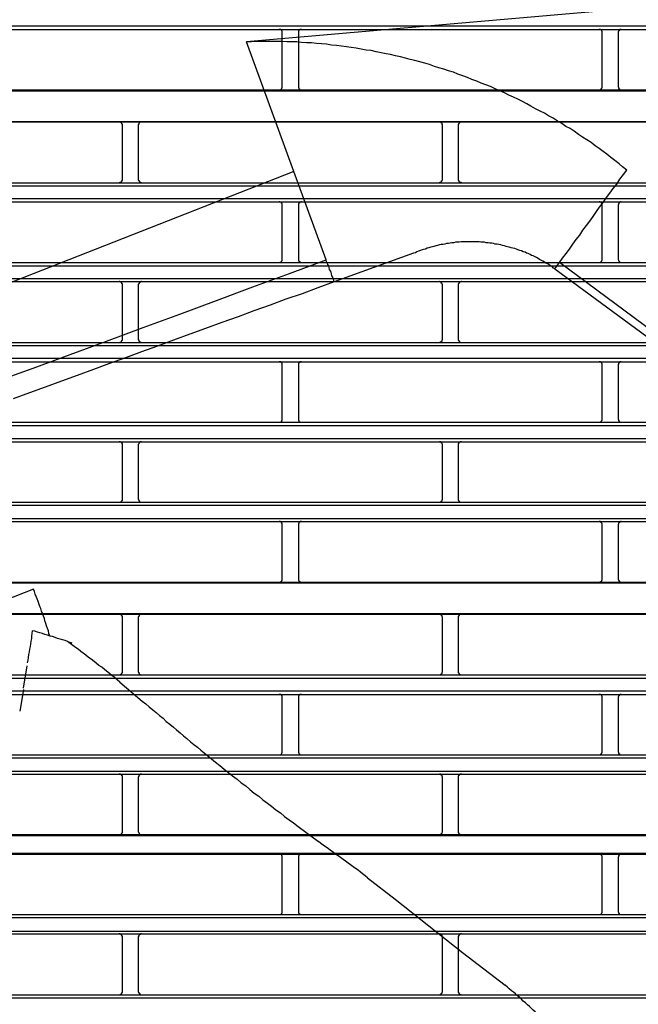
# Model space of a CAD drawing. Header units: millimetres. Extents: x 39871 to 53385, y 51832 to 57813.
# Tile 66 of 88: x 48597 to 48635, y 52745 to 52806. Entities that reach past the tile are written whole.
import ezdxf
from ezdxf import colors
from ezdxf.entities.mleader import LeaderData, LeaderLine
from ezdxf.math import Vec2, Vec3

# ---------------------------------------------------------------- set-up
doc = ezdxf.new("R2010")
doc.units = ezdxf.units.MM
doc.layers.add('AQUAREA', color=7, linetype='Continuous')
doc.layers.add('IS_KAN_OPIS', color=7, linetype='Continuous', lineweight=30)
doc.styles.add('ARIAL', font='ARIALN.TTF')

# ---------------------------------------------------------------- blocks, each defined once
blk = doc.blocks.new('SPLIT')
at = {"layer": 'AQUAREA'}
for points in [[(24801.95, -509.18), (24735.17, -514.99)], [(24308.59, -512.47), (24877.69, -512.47)], [(24308.59, -513.03), (24877.69, -513.03)], [(24740.7, -513.52), (24740.7, -513.45), (24740.7, -513.38), (24740.7, -513.31), (24740.7, -513.24), (24740.63, -513.24), (24740.63, -513.17), (24740.56, -513.17), (24740.56, -513.1), (24740.49, -513.1), (24740.49, -513.03), (24740.42, -513.03), (24740.35, -513.03), (24740.28, -513.03), (24740.21, -513.03)], [(24743.71, -513.03), (24743.71, -513.03), (24743.64, -513.03), (24743.57, -513.03), (24743.5, -513.03), (24743.43, -513.03), (24743.43, -513.1), (24743.36, -513.1), (24743.36, -513.17), (24743.29, -513.17), (24743.29, -513.24), (24743.22, -513.24), (24743.22, -513.31), (24743.22, -513.38), (24743.22, -513.45), (24743.22, -513.52)], [(24790.33, -513.52), (24790.33, -513.45), (24790.33, -513.38), (24790.33, -513.31), (24790.26, -513.31), (24790.26, -513.24), (24790.26, -513.17), (24790.19, -513.17), (24790.19, -513.1), (24790.12, -513.1), (24790.05, -513.1), (24790.05, -513.03), (24789.98, -513.03), (24789.91, -513.03), (24789.84, -513.03)], [(24793.27, -513.03), (24793.27, -513.03), (24793.2, -513.03), (24793.13, -513.03), (24793.06, -513.03), (24793.06, -513.1), (24792.99, -513.1), (24792.92, -513.17), (24792.92, -513.24), (24792.85, -513.24), (24792.85, -513.31), (24792.85, -513.38), (24792.78, -513.38), (24792.78, -513.45), (24792.78, -513.52)], [(24740.7, -521.92), (24740.7, -513.52)], [(24743.22, -513.52), (24743.22, -521.92)], [(24790.33, -521.92), (24790.33, -513.52)], [(24792.78, -513.52), (24792.78, -521.92)], [(24794.11, -534.87), (24793.48, -534.38), (24792.92, -533.89), (24792.29, -533.4), (24791.66, -532.91), (24791.03, -532.42), (24790.47, -532), (24789.84, -531.51), (24789.21, -531.09), (24788.58, -530.6), (24787.95, -530.18), (24787.25, -529.76), (24786.62, -529.34), (24785.99, -528.85), (24785.36, -528.43), (24784.66, -528.08), (24784.03, -527.66), (24783.33, -527.24), (24782.7, -526.82), (24782, -526.47), (24781.37, -526.05), (24780.67, -525.7), (24779.97, -525.35), (24779.27, -524.93), (24778.64, -524.58), (24777.94, -524.23), (24777.24, -523.88), (24776.54, -523.53), (24775.84, -523.25), (24775.14, -522.9), (24774.44, -522.55), (24773.74, -522.27), (24772.97, -521.92), (24772.27, -521.64), (24771.57, -521.36), (24770.87, -521.08), (24770.1, -520.8), (24769.4, -520.52), (24768.7, -520.24), (24767.93, -519.96), (24767.23, -519.68), (24766.46, -519.47), (24765.76, -519.19), (24764.99, -518.98), (24764.29, -518.77), (24763.52, -518.49), (24762.82, -518.28), (24762.05, -518.07), (24761.28, -517.86), (24760.51, -517.72), (24759.81, -517.51), (24759.04, -517.3), (24758.27, -517.16), (24757.5, -516.95), (24756.8, -516.81), (24756.03, -516.67), (24755.26, -516.53), (24754.49, -516.32), (24753.72, -516.25), (24752.95, -516.11), (24752.18, -515.97), (24751.41, -515.83), (24750.64, -515.76), (24749.87, -515.62), (24749.1, -515.55), (24748.33, -515.48), (24747.56, -515.34), (24746.79, -515.27), (24746.02, -515.2), (24745.25, -515.13), (24744.48, -515.13), (24743.71, -515.06), (24742.94, -514.99), (24742.17, -514.99), (24741.4, -514.99), (24740.63, -514.92), (24739.86, -514.92), (24739.09, -514.92), (24738.32, -514.92), (24737.55, -514.92), (24736.71, -514.92), (24735.94, -514.99), (24735.17, -514.99)], [(24742.52, -535.08), (24735.17, -514.99)], [(24308.59, -522.41), (24877.69, -522.41)], [(24740.21, -522.41), (24740.21, -522.41), (24740.28, -522.41), (24740.35, -522.41), (24740.42, -522.41), (24740.42, -522.34), (24740.49, -522.34), (24740.56, -522.34), (24740.56, -522.27), (24740.63, -522.27), (24740.63, -522.2), (24740.63, -522.13), (24740.7, -522.13), (24740.7, -522.06), (24740.7, -521.99), (24740.7, -521.92)], [(24743.22, -521.92), (24743.22, -521.92), (24743.22, -521.99), (24743.22, -522.06), (24743.22, -522.13), (24743.29, -522.13), (24743.29, -522.2), (24743.29, -522.27), (24743.36, -522.27), (24743.36, -522.34), (24743.43, -522.34), (24743.5, -522.34), (24743.5, -522.41), (24743.57, -522.41), (24743.64, -522.41), (24743.71, -522.41)], [(24789.84, -522.41), (24789.84, -522.41), (24789.91, -522.41), (24789.98, -522.41), (24790.05, -522.41), (24790.05, -522.34), (24790.12, -522.34), (24790.12, -522.27), (24790.19, -522.27), (24790.19, -522.2), (24790.26, -522.2), (24790.26, -522.13), (24790.33, -522.06), (24790.33, -521.99), (24790.33, -521.92)], [(24792.78, -521.92), (24792.78, -521.92), (24792.78, -521.99), (24792.85, -521.99), (24792.85, -522.06), (24792.85, -522.13), (24792.85, -522.2), (24792.92, -522.2), (24792.92, -522.27), (24792.99, -522.27), (24792.99, -522.34), (24793.06, -522.34), (24793.13, -522.41), (24793.2, -522.41), (24793.27, -522.41)], [(24308.59, -522.55), (24877.69, -522.55)], [(24308.59, -527.31), (24877.69, -527.31)], [(24308.59, -527.38), (24877.69, -527.38)], [(24715.92, -527.87), (24715.92, -527.87), (24715.92, -527.8), (24715.92, -527.73), (24715.85, -527.73), (24715.85, -527.66), (24715.85, -527.59), (24715.78, -527.59), (24715.78, -527.52), (24715.71, -527.52), (24715.71, -527.45), (24715.64, -527.45), (24715.57, -527.38), (24715.5, -527.38), (24715.43, -527.38)], [(24715.92, -536.34), (24715.92, -527.87)], [(24718.86, -527.38), (24718.86, -527.38), (24718.79, -527.38), (24718.72, -527.38), (24718.72, -527.45), (24718.65, -527.45), (24718.58, -527.45), (24718.58, -527.52), (24718.51, -527.52), (24718.51, -527.59), (24718.44, -527.59), (24718.44, -527.66), (24718.44, -527.73), (24718.44, -527.8), (24718.37, -527.8), (24718.37, -527.87)], [(24718.37, -527.87), (24718.37, -536.34)], [(24765.55, -527.87), (24765.55, -527.87), (24765.55, -527.8), (24765.48, -527.8), (24765.48, -527.73), (24765.48, -527.66), (24765.48, -527.59), (24765.41, -527.59), (24765.41, -527.52), (24765.34, -527.52), (24765.34, -527.45), (24765.27, -527.45), (24765.2, -527.45), (24765.2, -527.38), (24765.13, -527.38), (24765.06, -527.38)], [(24765.55, -536.34), (24765.55, -527.87)], [(24768.49, -527.38), (24768.49, -527.38), (24768.42, -527.38), (24768.35, -527.38), (24768.28, -527.45), (24768.21, -527.45), (24768.21, -527.52), (24768.14, -527.52), (24768.14, -527.59), (24768.07, -527.59), (24768.07, -527.66), (24768.07, -527.73), (24768, -527.73), (24768, -527.8), (24768, -527.87)], [(24768, -527.87), (24768, -536.34)], [(24742.52, -535.08), (24625.27, -581.14)], [(24747.49, -548.8), (24742.52, -535.08)], [(24783.68, -549.22), (24784.17, -548.52), (24784.73, -547.82), (24785.22, -547.12), (24785.78, -546.35), (24786.27, -545.65), (24786.83, -544.95), (24787.32, -544.18), (24787.88, -543.48), (24788.37, -542.78), (24788.93, -542.08), (24789.42, -541.31), (24789.91, -540.61), (24790.47, -539.91), (24790.96, -539.14), (24791.52, -538.44), (24792.01, -537.74), (24792.57, -537.04), (24793.06, -536.27), (24793.62, -535.57), (24794.11, -534.87)], [(24308.59, -536.83), (24877.69, -536.83)], [(24308.59, -537.32), (24877.69, -537.32)], [(24715.43, -536.83), (24715.43, -536.83), (24715.5, -536.83), (24715.5, -536.76), (24715.57, -536.76), (24715.64, -536.76), (24715.71, -536.76), (24715.71, -536.69), (24715.78, -536.69), (24715.78, -536.62), (24715.85, -536.62), (24715.85, -536.55), (24715.85, -536.48), (24715.92, -536.48), (24715.92, -536.41), (24715.92, -536.34)], [(24718.37, -536.34), (24718.37, -536.34), (24718.37, -536.41), (24718.44, -536.41), (24718.44, -536.48), (24718.44, -536.55), (24718.51, -536.55), (24718.51, -536.62), (24718.51, -536.69), (24718.58, -536.69), (24718.65, -536.69), (24718.65, -536.76), (24718.72, -536.76), (24718.79, -536.76), (24718.79, -536.83), (24718.86, -536.83)], [(24765.06, -536.83), (24765.06, -536.83), (24765.13, -536.83), (24765.13, -536.76), (24765.2, -536.76), (24765.27, -536.76), (24765.27, -536.69), (24765.34, -536.69), (24765.41, -536.69), (24765.41, -536.62), (24765.41, -536.55), (24765.48, -536.55), (24765.48, -536.48), (24765.48, -536.41), (24765.55, -536.41), (24765.55, -536.34)], [(24768, -536.34), (24768, -536.34), (24768, -536.41), (24768, -536.48), (24768.07, -536.48), (24768.07, -536.55), (24768.07, -536.62), (24768.14, -536.62), (24768.14, -536.69), (24768.21, -536.69), (24768.21, -536.76), (24768.28, -536.76), (24768.35, -536.76), (24768.42, -536.76), (24768.42, -536.83), (24768.49, -536.83)], [(24308.59, -539.28), (24877.69, -539.28)], [(24308.59, -539.77), (24877.69, -539.77)], [(24740.7, -540.26), (24740.7, -540.26), (24740.7, -540.19), (24740.7, -540.12), (24740.7, -540.05), (24740.63, -540.05), (24740.63, -539.98), (24740.56, -539.98), (24740.56, -539.91), (24740.49, -539.91), (24740.49, -539.84), (24740.42, -539.84), (24740.35, -539.84), (24740.35, -539.77), (24740.28, -539.77), (24740.21, -539.77)], [(24740.7, -548.73), (24740.7, -540.26)], [(24743.71, -539.77), (24743.71, -539.77), (24743.64, -539.77), (24743.57, -539.77), (24743.57, -539.84), (24743.5, -539.84), (24743.43, -539.84), (24743.43, -539.91), (24743.36, -539.91), (24743.36, -539.98), (24743.29, -539.98), (24743.29, -540.05), (24743.22, -540.05), (24743.22, -540.12), (24743.22, -540.19), (24743.22, -540.26)], [(24743.22, -540.26), (24743.22, -548.73)], [(24790.33, -540.26), (24790.33, -540.26), (24790.33, -540.19), (24790.33, -540.12), (24790.26, -540.12), (24790.26, -540.05), (24790.26, -539.98), (24790.19, -539.98), (24790.19, -539.91), (24790.12, -539.91), (24790.12, -539.84), (24790.05, -539.84), (24789.98, -539.84), (24789.98, -539.77), (24789.91, -539.77), (24789.84, -539.77)], [(24790.33, -548.73), (24790.33, -540.26)], [(24793.27, -539.77), (24793.27, -539.77), (24793.2, -539.77), (24793.13, -539.77), (24793.13, -539.84), (24793.06, -539.84), (24792.99, -539.84), (24792.99, -539.91), (24792.92, -539.91), (24792.92, -539.98), (24792.85, -540.05), (24792.85, -540.12), (24792.85, -540.19), (24792.78, -540.19), (24792.78, -540.26)], [(24792.78, -540.26), (24792.78, -548.73)], [(24782.98, -550.2), (24782.77, -550.06), (24782.56, -549.85), (24782.28, -549.71), (24782.07, -549.57), (24781.86, -549.43), (24781.58, -549.29), (24781.37, -549.15), (24781.09, -549.01), (24780.88, -548.87), (24780.6, -548.73), (24780.39, -548.59), (24780.11, -548.45), (24779.9, -548.31), (24779.62, -548.17), (24779.34, -548.1), (24779.13, -547.96), (24778.85, -547.82), (24778.57, -547.75), (24778.36, -547.61), (24778.08, -547.54), (24777.8, -547.4), (24777.52, -547.33), (24777.24, -547.26), (24777.03, -547.12), (24776.75, -547.05), (24776.47, -546.98), (24776.19, -546.91), (24775.91, -546.84), (24775.63, -546.77), (24775.42, -546.7), (24775.14, -546.63), (24774.86, -546.56), (24774.58, -546.49), (24774.3, -546.42), (24774.02, -546.35), (24773.74, -546.35), (24773.46, -546.28), (24773.18, -546.21), (24772.9, -546.21), (24772.62, -546.14), (24772.34, -546.14), (24772.06, -546.07), (24771.78, -546.07), (24771.5, -546.07), (24771.22, -546), (24770.94, -546), (24770.66, -546), (24770.38, -546), (24770.1, -546), (24769.82, -546), (24769.54, -546), (24769.26, -546), (24768.98, -546), (24768.7, -546), (24768.42, -546), (24768.14, -546.07), (24767.86, -546.07), (24767.58, -546.07), (24767.3, -546.14), (24767.02, -546.14), (24766.74, -546.21), (24766.46, -546.28), (24766.18, -546.28), (24765.9, -546.35), (24765.62, -546.42), (24765.34, -546.42), (24765.06, -546.49), (24764.78, -546.56), (24764.5, -546.63), (24764.22, -546.7), (24764.01, -546.77), (24763.73, -546.84), (24763.45, -546.91), (24763.17, -546.98), (24762.89, -547.12), (24762.61, -547.19), (24762.4, -547.26), (24762.12, -547.33), (24761.84, -547.47), (24761.56, -547.54), (24761.35, -547.68), (24761.07, -547.75)], [(24761.07, -547.75), (24748.75, -552.23)], [(24308.59, -549.22), (24877.69, -549.22)], [(24308.59, -549.71), (24877.69, -549.71)], [(24633.81, -590.24), (24639.55, -588.21), (24645.22, -586.18), (24650.89, -584.15), (24656.63, -582.12), (24662.3, -580.02), (24667.97, -577.99), (24673.64, -575.96), (24679.38, -573.86), (24685.05, -571.83), (24690.72, -569.73), (24696.39, -567.63), (24702.06, -565.6), (24707.8, -563.5), (24713.47, -561.4), (24719.14, -559.3), (24724.81, -557.2), (24730.48, -555.1), (24736.15, -553), (24741.82, -550.9), (24747.49, -548.8)], [(24740.21, -549.22), (24740.21, -549.22), (24740.28, -549.22), (24740.35, -549.22), (24740.35, -549.15), (24740.42, -549.15), (24740.49, -549.15), (24740.49, -549.08), (24740.56, -549.08), (24740.56, -549.01), (24740.63, -549.01), (24740.63, -548.94), (24740.7, -548.94), (24740.7, -548.87), (24740.7, -548.8), (24740.7, -548.73)], [(24743.22, -548.73), (24743.22, -548.73), (24743.22, -548.8), (24743.22, -548.87), (24743.22, -548.94), (24743.29, -548.94), (24743.29, -549.01), (24743.36, -549.01), (24743.36, -549.08), (24743.43, -549.08), (24743.43, -549.15), (24743.5, -549.15), (24743.57, -549.15), (24743.57, -549.22), (24743.64, -549.22), (24743.71, -549.22)], [(24748.75, -552.23), (24748.68, -551.95), (24748.61, -551.74), (24748.54, -551.46), (24748.4, -551.25), (24748.33, -550.97), (24748.26, -550.76), (24748.19, -550.48), (24748.05, -550.27), (24747.98, -549.99), (24747.91, -549.78), (24747.77, -549.5), (24747.7, -549.29), (24747.56, -549.08), (24747.49, -548.8)], [(24782.98, -550.2), (24783.68, -549.22)], [(24840.17, -591.08), (24783.68, -549.22)], [(24789.84, -549.22), (24789.84, -549.22), (24789.91, -549.22), (24789.98, -549.22), (24789.98, -549.15), (24790.05, -549.15), (24790.12, -549.15), (24790.12, -549.08), (24790.19, -549.08), (24790.19, -549.01), (24790.26, -549.01), (24790.26, -548.94), (24790.26, -548.87), (24790.33, -548.87), (24790.33, -548.8), (24790.33, -548.73)], [(24792.78, -548.73), (24792.78, -548.73), (24792.78, -548.8), (24792.85, -548.8), (24792.85, -548.87), (24792.85, -548.94), (24792.92, -549.01), (24792.92, -549.08), (24792.99, -549.08), (24792.99, -549.15), (24793.06, -549.15), (24793.13, -549.15), (24793.13, -549.22), (24793.2, -549.22), (24793.27, -549.22)], [(24782.98, -550.2), (24821.48, -578.55)], [(24308.59, -551.67), (24877.69, -551.67)], [(24308.59, -552.16), (24877.69, -552.16)], [(24748.75, -552.23), (24746.23, -553.14), (24743.78, -554.05), (24741.26, -554.89), (24738.81, -555.8), (24736.29, -556.71), (24733.84, -557.62), (24731.32, -558.53), (24728.8, -559.44), (24726.35, -560.35), (24723.83, -561.26), (24721.38, -562.17), (24718.86, -563.08), (24716.41, -563.99), (24713.89, -564.9), (24711.44, -565.81), (24708.92, -566.72), (24706.47, -567.63), (24703.95, -568.54), (24701.5, -569.45), (24698.98, -570.36)], [(24715.92, -552.65), (24715.92, -552.65), (24715.92, -552.58), (24715.92, -552.51), (24715.85, -552.51), (24715.85, -552.44), (24715.85, -552.37), (24715.78, -552.37), (24715.78, -552.3), (24715.71, -552.3), (24715.71, -552.23), (24715.64, -552.23), (24715.57, -552.23), (24715.5, -552.23), (24715.5, -552.16), (24715.43, -552.16)], [(24715.92, -561.12), (24715.92, -552.65)], [(24718.86, -552.16), (24718.86, -552.16), (24718.79, -552.16), (24718.79, -552.23), (24718.72, -552.23), (24718.65, -552.23), (24718.65, -552.3), (24718.58, -552.3), (24718.51, -552.3), (24718.51, -552.37), (24718.51, -552.44), (24718.44, -552.44), (24718.44, -552.51), (24718.44, -552.58), (24718.37, -552.58), (24718.37, -552.65)], [(24718.37, -552.65), (24718.37, -561.12)], [(24765.55, -552.65), (24765.55, -552.65), (24765.55, -552.58), (24765.48, -552.58), (24765.48, -552.51), (24765.48, -552.44), (24765.41, -552.44), (24765.41, -552.37), (24765.41, -552.3), (24765.34, -552.3), (24765.27, -552.3), (24765.27, -552.23), (24765.2, -552.23), (24765.13, -552.23), (24765.13, -552.16), (24765.06, -552.16)], [(24765.55, -561.12), (24765.55, -552.65)], [(24768.49, -552.16), (24768.49, -552.16), (24768.42, -552.16), (24768.42, -552.23), (24768.35, -552.23), (24768.28, -552.23), (24768.21, -552.23), (24768.21, -552.3), (24768.14, -552.3), (24768.14, -552.37), (24768.07, -552.37), (24768.07, -552.44), (24768.07, -552.51), (24768, -552.51), (24768, -552.58), (24768, -552.65)], [(24768, -552.65), (24768, -561.12)], [(24308.59, -561.61), (24877.69, -561.61)], [(24308.59, -562.1), (24877.69, -562.1)], [(24715.43, -561.61), (24715.43, -561.61), (24715.5, -561.61), (24715.57, -561.61), (24715.64, -561.54), (24715.71, -561.54), (24715.71, -561.47), (24715.78, -561.47), (24715.78, -561.4), (24715.85, -561.4), (24715.85, -561.33), (24715.85, -561.26), (24715.92, -561.26), (24715.92, -561.19), (24715.92, -561.12)], [(24718.37, -561.12), (24718.37, -561.12), (24718.37, -561.19), (24718.44, -561.19), (24718.44, -561.26), (24718.44, -561.33), (24718.44, -561.4), (24718.51, -561.4), (24718.51, -561.47), (24718.58, -561.47), (24718.58, -561.54), (24718.65, -561.54), (24718.72, -561.54), (24718.72, -561.61), (24718.79, -561.61), (24718.86, -561.61)], [(24765.06, -561.61), (24765.06, -561.61), (24765.13, -561.61), (24765.2, -561.61), (24765.2, -561.54), (24765.27, -561.54), (24765.34, -561.54), (24765.34, -561.47), (24765.41, -561.47), (24765.41, -561.4), (24765.48, -561.4), (24765.48, -561.33), (24765.48, -561.26), (24765.48, -561.19), (24765.55, -561.19), (24765.55, -561.12)], [(24768, -561.12), (24768, -561.12), (24768, -561.19), (24768, -561.26), (24768.07, -561.26), (24768.07, -561.33), (24768.07, -561.4), (24768.14, -561.4), (24768.14, -561.47), (24768.21, -561.47), (24768.21, -561.54), (24768.28, -561.54), (24768.35, -561.61), (24768.42, -561.61), (24768.49, -561.61)], [(24308.59, -564.06), (24877.69, -564.06)], [(24308.59, -564.62), (24877.69, -564.62)], [(24740.7, -565.11), (24740.7, -565.04), (24740.7, -564.97), (24740.7, -564.9), (24740.7, -564.83), (24740.63, -564.83), (24740.63, -564.76), (24740.56, -564.76), (24740.56, -564.69), (24740.49, -564.69), (24740.49, -564.62), (24740.42, -564.62), (24740.35, -564.62), (24740.28, -564.62), (24740.21, -564.62)], [(24740.7, -573.51), (24740.7, -565.11)], [(24743.71, -564.62), (24743.71, -564.62), (24743.64, -564.62), (24743.57, -564.62), (24743.5, -564.62), (24743.43, -564.62), (24743.43, -564.69), (24743.36, -564.69), (24743.36, -564.76), (24743.29, -564.76), (24743.29, -564.83), (24743.22, -564.83), (24743.22, -564.9), (24743.22, -564.97), (24743.22, -565.04), (24743.22, -565.11)], [(24743.22, -565.11), (24743.22, -573.51)], [(24790.33, -565.11), (24790.33, -565.04), (24790.33, -564.97), (24790.33, -564.9), (24790.26, -564.9), (24790.26, -564.83), (24790.26, -564.76), (24790.19, -564.76), (24790.19, -564.69), (24790.12, -564.69), (24790.05, -564.69), (24790.05, -564.62), (24789.98, -564.62), (24789.91, -564.62), (24789.84, -564.62)], [(24790.33, -573.51), (24790.33, -565.11)], [(24793.27, -564.62), (24793.27, -564.62), (24793.2, -564.62), (24793.13, -564.62), (24793.06, -564.62), (24793.06, -564.69), (24792.99, -564.69), (24792.92, -564.76), (24792.92, -564.83), (24792.85, -564.83), (24792.85, -564.9), (24792.85, -564.97), (24792.78, -564.97), (24792.78, -565.04), (24792.78, -565.11)], [(24792.78, -565.11), (24792.78, -573.51)], [(24308.59, -574), (24877.69, -574)], [(24740.21, -574), (24740.21, -574), (24740.28, -574), (24740.35, -574), (24740.42, -574), (24740.42, -573.93), (24740.49, -573.93), (24740.56, -573.93), (24740.56, -573.86), (24740.63, -573.86), (24740.63, -573.79), (24740.63, -573.72), (24740.7, -573.72), (24740.7, -573.65), (24740.7, -573.58), (24740.7, -573.51)], [(24743.22, -573.51), (24743.22, -573.51), (24743.22, -573.58), (24743.22, -573.65), (24743.22, -573.72), (24743.29, -573.72), (24743.29, -573.79), (24743.29, -573.86), (24743.36, -573.86), (24743.36, -573.93), (24743.43, -573.93), (24743.5, -573.93), (24743.5, -574), (24743.57, -574), (24743.64, -574), (24743.71, -574)], [(24789.84, -574), (24789.84, -574), (24789.91, -574), (24789.98, -574), (24790.05, -574), (24790.05, -573.93), (24790.12, -573.93), (24790.12, -573.86), (24790.19, -573.86), (24790.19, -573.79), (24790.26, -573.79), (24790.26, -573.72), (24790.33, -573.65), (24790.33, -573.58), (24790.33, -573.51)], [(24792.78, -573.51), (24792.78, -573.51), (24792.78, -573.58), (24792.85, -573.58), (24792.85, -573.65), (24792.85, -573.72), (24792.85, -573.79), (24792.92, -573.79), (24792.92, -573.86), (24792.99, -573.86), (24792.99, -573.93), (24793.06, -573.93), (24793.13, -574), (24793.2, -574), (24793.27, -574)], [(24308.59, -574.49), (24877.69, -574.49)], [(24308.59, -576.52), (24877.69, -576.52)], [(24308.59, -577.01), (24877.69, -577.01)], [(24715.92, -577.5), (24715.92, -577.5), (24715.92, -577.43), (24715.92, -577.36), (24715.92, -577.29), (24715.85, -577.29), (24715.85, -577.22), (24715.78, -577.15), (24715.78, -577.08), (24715.71, -577.08), (24715.64, -577.08), (24715.64, -577.01), (24715.57, -577.01), (24715.5, -577.01), (24715.43, -577.01)], [(24718.86, -577.01), (24718.86, -577.01), (24718.79, -577.01), (24718.72, -577.01), (24718.65, -577.01), (24718.65, -577.08), (24718.58, -577.08), (24718.58, -577.15), (24718.51, -577.15), (24718.51, -577.22), (24718.44, -577.22), (24718.44, -577.29), (24718.44, -577.36), (24718.37, -577.43), (24718.37, -577.5)], [(24765.55, -577.5), (24765.55, -577.5), (24765.55, -577.43), (24765.48, -577.36), (24765.48, -577.29), (24765.48, -577.22), (24765.41, -577.22), (24765.41, -577.15), (24765.34, -577.15), (24765.34, -577.08), (24765.27, -577.08), (24765.27, -577.01), (24765.2, -577.01), (24765.13, -577.01), (24765.06, -577.01)], [(24768.49, -577.01), (24768.49, -577.01), (24768.42, -577.01), (24768.35, -577.01), (24768.28, -577.01), (24768.28, -577.08), (24768.21, -577.08), (24768.14, -577.08), (24768.14, -577.15), (24768.07, -577.15), (24768.07, -577.22), (24768.07, -577.29), (24768, -577.29), (24768, -577.36), (24768, -577.43), (24768, -577.5)], [(24715.92, -585.9), (24715.92, -577.5)], [(24718.37, -577.5), (24718.37, -585.9)], [(24765.55, -585.9), (24765.55, -577.5)], [(24768, -577.5), (24768, -585.9)], [(24308.59, -586.39), (24877.69, -586.39)], [(24715.43, -586.39), (24715.43, -586.39), (24715.5, -586.39), (24715.57, -586.39), (24715.64, -586.39), (24715.64, -586.32), (24715.71, -586.32), (24715.78, -586.32), (24715.78, -586.25), (24715.85, -586.18), (24715.85, -586.11), (24715.92, -586.11), (24715.92, -586.04), (24715.92, -585.97), (24715.92, -585.9)], [(24718.37, -585.9), (24718.37, -585.9), (24718.37, -585.97), (24718.44, -586.04), (24718.44, -586.11), (24718.44, -586.18), (24718.51, -586.18), (24718.51, -586.25), (24718.58, -586.25), (24718.58, -586.32), (24718.65, -586.32), (24718.65, -586.39), (24718.72, -586.39), (24718.79, -586.39), (24718.86, -586.39)], [(24765.06, -586.39), (24765.06, -586.39), (24765.13, -586.39), (24765.2, -586.39), (24765.27, -586.39), (24765.27, -586.32), (24765.34, -586.32), (24765.34, -586.25), (24765.41, -586.25), (24765.41, -586.18), (24765.48, -586.18), (24765.48, -586.11), (24765.48, -586.04), (24765.55, -585.97), (24765.55, -585.9)], [(24768, -585.9), (24768, -585.9), (24768, -585.97), (24768, -586.04), (24768, -586.11), (24768.07, -586.11), (24768.07, -586.18), (24768.07, -586.25), (24768.14, -586.25), (24768.14, -586.32), (24768.21, -586.32), (24768.28, -586.32), (24768.28, -586.39), (24768.35, -586.39), (24768.42, -586.39), (24768.49, -586.39)], [(24308.59, -586.88), (24877.69, -586.88)], [(24308.59, -588.91), (24877.69, -588.91)], [(24308.59, -589.4), (24877.69, -589.4)], [(24740.7, -589.89), (24740.7, -589.89), (24740.7, -589.82), (24740.7, -589.75), (24740.7, -589.68), (24740.63, -589.68), (24740.63, -589.61), (24740.63, -589.54), (24740.56, -589.54), (24740.56, -589.47), (24740.49, -589.47), (24740.42, -589.47), (24740.42, -589.4), (24740.35, -589.4), (24740.28, -589.4), (24740.21, -589.4)], [(24743.71, -589.4), (24743.71, -589.4), (24743.64, -589.4), (24743.57, -589.4), (24743.5, -589.4), (24743.5, -589.47), (24743.43, -589.47), (24743.36, -589.47), (24743.36, -589.54), (24743.29, -589.54), (24743.29, -589.61), (24743.29, -589.68), (24743.22, -589.68), (24743.22, -589.75), (24743.22, -589.82), (24743.22, -589.89)], [(24790.33, -589.89), (24790.33, -589.89), (24790.33, -589.82), (24790.33, -589.75), (24790.26, -589.68), (24790.26, -589.61), (24790.19, -589.61), (24790.19, -589.54), (24790.12, -589.54), (24790.12, -589.47), (24790.05, -589.47), (24790.05, -589.4), (24789.98, -589.4), (24789.91, -589.4), (24789.84, -589.4)], [(24793.27, -589.4), (24793.27, -589.4), (24793.2, -589.4), (24793.13, -589.4), (24793.06, -589.47), (24792.99, -589.47), (24792.99, -589.54), (24792.92, -589.54), (24792.92, -589.61), (24792.85, -589.61), (24792.85, -589.68), (24792.85, -589.75), (24792.85, -589.82), (24792.78, -589.82), (24792.78, -589.89)], [(24740.7, -598.29), (24740.7, -589.89)], [(24743.22, -589.89), (24743.22, -598.29)], [(24790.33, -598.29), (24790.33, -589.89)], [(24792.78, -589.89), (24792.78, -598.29)], [(24308.59, -598.78), (24877.69, -598.78)], [(24740.21, -598.78), (24740.21, -598.78), (24740.28, -598.78), (24740.35, -598.78), (24740.42, -598.78), (24740.49, -598.78), (24740.49, -598.71), (24740.56, -598.71), (24740.56, -598.64), (24740.63, -598.64), (24740.63, -598.57), (24740.7, -598.57), (24740.7, -598.5), (24740.7, -598.43), (24740.7, -598.36), (24740.7, -598.29)], [(24743.22, -598.29), (24743.22, -598.36), (24743.22, -598.43), (24743.22, -598.5), (24743.22, -598.57), (24743.29, -598.57), (24743.29, -598.64), (24743.36, -598.64), (24743.36, -598.71), (24743.43, -598.71), (24743.43, -598.78), (24743.5, -598.78), (24743.57, -598.78), (24743.64, -598.78), (24743.71, -598.78)], [(24789.84, -598.78), (24789.84, -598.78), (24789.91, -598.78), (24789.98, -598.78), (24790.05, -598.78), (24790.05, -598.71), (24790.12, -598.71), (24790.19, -598.71), (24790.19, -598.64), (24790.26, -598.64), (24790.26, -598.57), (24790.26, -598.5), (24790.33, -598.5), (24790.33, -598.43), (24790.33, -598.36), (24790.33, -598.29)], [(24792.78, -598.29), (24792.78, -598.36), (24792.78, -598.43), (24792.85, -598.43), (24792.85, -598.5), (24792.85, -598.57), (24792.92, -598.57), (24792.92, -598.64), (24792.99, -598.71), (24793.06, -598.71), (24793.06, -598.78), (24793.13, -598.78), (24793.2, -598.78), (24793.27, -598.78)], [(24308.59, -598.92), (24877.69, -598.92)], [(24702.13, -599.9), (24656.35, -617.89)], [(24704.65, -607.11), (24704.51, -606.76), (24704.44, -606.34), (24704.3, -605.99), (24704.16, -605.57), (24704.02, -605.22), (24703.88, -604.8), (24703.81, -604.45), (24703.67, -604.1), (24703.53, -603.68), (24703.39, -603.33), (24703.25, -602.91), (24703.11, -602.56), (24702.97, -602.14), (24702.83, -601.79), (24702.69, -601.37), (24702.55, -601.02), (24702.41, -600.67), (24702.27, -600.25), (24702.13, -599.9)], [(24308.59, -603.68), (24877.69, -603.68)], [(24308.59, -603.75), (24877.69, -603.75)], [(24715.92, -604.24), (24715.92, -604.24), (24715.92, -604.17), (24715.92, -604.1), (24715.85, -604.1), (24715.85, -604.03), (24715.85, -603.96), (24715.78, -603.96), (24715.78, -603.89), (24715.71, -603.89), (24715.71, -603.82), (24715.64, -603.82), (24715.57, -603.82), (24715.5, -603.82), (24715.5, -603.75), (24715.43, -603.75)], [(24715.92, -612.71), (24715.92, -604.24)], [(24718.86, -603.75), (24718.86, -603.75), (24718.79, -603.75), (24718.79, -603.82), (24718.72, -603.82), (24718.65, -603.82), (24718.65, -603.89), (24718.58, -603.89), (24718.51, -603.89), (24718.51, -603.96), (24718.51, -604.03), (24718.44, -604.03), (24718.44, -604.1), (24718.44, -604.17), (24718.37, -604.17), (24718.37, -604.24)], [(24718.37, -604.24), (24718.37, -612.71)], [(24765.55, -604.24), (24765.55, -604.24), (24765.55, -604.17), (24765.48, -604.17), (24765.48, -604.1), (24765.48, -604.03), (24765.41, -604.03), (24765.41, -603.96), (24765.41, -603.89), (24765.34, -603.89), (24765.27, -603.89), (24765.27, -603.82), (24765.2, -603.82), (24765.13, -603.82), (24765.13, -603.75), (24765.06, -603.75)], [(24765.55, -612.71), (24765.55, -604.24)], [(24768.49, -603.75), (24768.49, -603.75), (24768.42, -603.75), (24768.42, -603.82), (24768.35, -603.82), (24768.28, -603.82), (24768.21, -603.82), (24768.21, -603.89), (24768.14, -603.89), (24768.14, -603.96), (24768.07, -603.96), (24768.07, -604.03), (24768.07, -604.1), (24768, -604.1), (24768, -604.17), (24768, -604.24)], [(24768, -604.24), (24768, -612.71)], [(24701.22, -611.31), (24701.29, -610.89), (24701.36, -610.47), (24701.43, -610.05), (24701.5, -609.63), (24701.57, -609.21), (24701.64, -608.79), (24701.71, -608.37), (24701.78, -607.95), (24701.85, -607.53), (24701.85, -607.18), (24701.92, -606.76), (24701.99, -606.34)], [(24707.38, -608.02), (24707.03, -607.88), (24706.61, -607.74), (24706.26, -607.67), (24705.84, -607.53), (24705.49, -607.39), (24705.07, -607.25), (24704.72, -607.18), (24704.3, -607.04), (24703.88, -606.9), (24703.53, -606.76), (24703.11, -606.69), (24702.76, -606.55), (24702.34, -606.41), (24701.99, -606.34)], [(24707.38, -608.02), (24708.08, -608.23)], [(24715.5, -614.32), (24715.08, -613.97), (24714.73, -613.62), (24714.31, -613.34), (24713.89, -612.99), (24713.47, -612.64), (24713.12, -612.36), (24712.7, -612.01), (24712.28, -611.73), (24711.86, -611.38), (24711.51, -611.1), (24711.09, -610.75), (24710.67, -610.47), (24710.25, -610.12), (24709.83, -609.84), (24709.48, -609.56), (24709.06, -609.21), (24708.64, -608.93), (24708.22, -608.65), (24707.8, -608.3), (24707.38, -608.02)], [(24700.59, -615.23), (24701.15, -611.8)], [(24308.59, -613.2), (24877.69, -613.2)], [(24308.59, -613.69), (24877.69, -613.69)], [(24715.43, -613.2), (24715.43, -613.2), (24715.5, -613.2), (24715.57, -613.2), (24715.64, -613.13), (24715.71, -613.13), (24715.71, -613.06), (24715.78, -613.06), (24715.78, -612.99), (24715.85, -612.99), (24715.85, -612.92), (24715.85, -612.85), (24715.92, -612.85), (24715.92, -612.78), (24715.92, -612.71)], [(24718.37, -612.71), (24718.37, -612.71), (24718.37, -612.78), (24718.44, -612.78), (24718.44, -612.85), (24718.44, -612.92), (24718.44, -612.99), (24718.51, -612.99), (24718.51, -613.06), (24718.58, -613.06), (24718.58, -613.13), (24718.65, -613.13), (24718.72, -613.13), (24718.72, -613.2), (24718.79, -613.2), (24718.86, -613.2)], [(24765.06, -613.2), (24765.06, -613.2), (24765.13, -613.2), (24765.2, -613.2), (24765.2, -613.13), (24765.27, -613.13), (24765.34, -613.13), (24765.34, -613.06), (24765.41, -613.06), (24765.41, -612.99), (24765.48, -612.99), (24765.48, -612.92), (24765.48, -612.85), (24765.48, -612.78), (24765.55, -612.78), (24765.55, -612.71)], [(24768, -612.71), (24768, -612.71), (24768, -612.78), (24768, -612.85), (24768.07, -612.85), (24768.07, -612.92), (24768.07, -612.99), (24768.14, -612.99), (24768.14, -613.06), (24768.21, -613.06), (24768.21, -613.13), (24768.28, -613.13), (24768.35, -613.2), (24768.42, -613.2), (24768.49, -613.2)], [(24308.59, -615.65), (24877.69, -615.65)], [(24700.59, -615.44), (24700.03, -618.8)], [(24715.5, -614.32), (24719, -617.26)], [(24308.59, -616.21), (24877.69, -616.21)], [(24740.7, -616.7), (24740.7, -616.63), (24740.7, -616.56), (24740.7, -616.49), (24740.7, -616.42), (24740.63, -616.42), (24740.63, -616.35), (24740.56, -616.35), (24740.56, -616.28), (24740.49, -616.28), (24740.49, -616.21), (24740.42, -616.21), (24740.35, -616.21), (24740.28, -616.21), (24740.21, -616.21)], [(24740.7, -625.1), (24740.7, -616.7)], [(24743.71, -616.21), (24743.71, -616.21), (24743.64, -616.21), (24743.57, -616.21), (24743.5, -616.21), (24743.43, -616.21), (24743.43, -616.28), (24743.36, -616.28), (24743.36, -616.35), (24743.29, -616.35), (24743.29, -616.42), (24743.22, -616.42), (24743.22, -616.49), (24743.22, -616.56), (24743.22, -616.63), (24743.22, -616.7)], [(24743.22, -616.7), (24743.22, -625.1)], [(24790.33, -616.7), (24790.33, -616.63), (24790.33, -616.56), (24790.33, -616.49), (24790.26, -616.49), (24790.26, -616.42), (24790.26, -616.35), (24790.19, -616.35), (24790.19, -616.28), (24790.12, -616.28), (24790.05, -616.28), (24790.05, -616.21), (24789.98, -616.21), (24789.91, -616.21), (24789.84, -616.21)], [(24790.33, -625.1), (24790.33, -616.7)], [(24793.27, -616.21), (24793.27, -616.21), (24793.2, -616.21), (24793.13, -616.21), (24793.06, -616.21), (24793.06, -616.28), (24792.99, -616.28), (24792.99, -616.35), (24792.92, -616.35), (24792.92, -616.42), (24792.85, -616.42), (24792.85, -616.49), (24792.85, -616.56), (24792.78, -616.56), (24792.78, -616.63), (24792.78, -616.7)], [(24792.78, -616.7), (24792.78, -625.1)], [(24719, -617.26), (24719.56, -617.68), (24720.05, -618.17), (24720.61, -618.59), (24721.17, -619.01), (24721.66, -619.5), (24722.22, -619.92), (24722.71, -620.41), (24723.27, -620.83), (24723.83, -621.32), (24724.32, -621.74), (24724.88, -622.16), (24725.37, -622.65), (24725.93, -623.07), (24726.49, -623.56), (24726.98, -623.98), (24727.54, -624.4), (24728.1, -624.89), (24728.59, -625.31), (24729.15, -625.73), (24729.71, -626.22)], [(24308.59, -625.59), (24877.69, -625.59)], [(24308.59, -626.08), (24877.69, -626.08)], [(24729.71, -626.22), (24730.34, -626.71), (24731.04, -627.27), (24731.67, -627.83), (24732.37, -628.32), (24733, -628.88), (24733.7, -629.37), (24734.33, -629.93), (24735.03, -630.42), (24735.66, -630.98), (24736.36, -631.54), (24737.06, -632.03), (24737.69, -632.59), (24738.39, -633.08), (24739.02, -633.57), (24739.72, -634.13), (24740.42, -634.62), (24741.05, -635.18), (24741.75, -635.67), (24742.45, -636.16), (24743.15, -636.72)], [(24740.21, -625.59), (24740.21, -625.59), (24740.28, -625.59), (24740.35, -625.59), (24740.42, -625.59), (24740.42, -625.52), (24740.49, -625.52), (24740.56, -625.52), (24740.56, -625.45), (24740.63, -625.45), (24740.63, -625.38), (24740.63, -625.31), (24740.7, -625.31), (24740.7, -625.24), (24740.7, -625.17), (24740.7, -625.1)], [(24743.22, -625.1), (24743.22, -625.1), (24743.22, -625.17), (24743.22, -625.24), (24743.22, -625.31), (24743.29, -625.31), (24743.29, -625.38), (24743.29, -625.45), (24743.36, -625.45), (24743.36, -625.52), (24743.43, -625.52), (24743.5, -625.52), (24743.5, -625.59), (24743.57, -625.59), (24743.64, -625.59), (24743.71, -625.59)], [(24789.84, -625.59), (24789.84, -625.59), (24789.91, -625.59), (24789.98, -625.59), (24790.05, -625.59), (24790.05, -625.52), (24790.12, -625.52), (24790.12, -625.45), (24790.19, -625.45), (24790.19, -625.38), (24790.26, -625.38), (24790.26, -625.31), (24790.33, -625.24), (24790.33, -625.17), (24790.33, -625.1)], [(24792.78, -625.1), (24792.78, -625.1), (24792.78, -625.17), (24792.85, -625.17), (24792.85, -625.24), (24792.85, -625.31), (24792.85, -625.38), (24792.92, -625.38), (24792.92, -625.45), (24792.99, -625.45), (24792.99, -625.52), (24793.06, -625.52), (24793.13, -625.59), (24793.2, -625.59), (24793.27, -625.59)], [(24308.59, -628.11), (24877.69, -628.11)], [(24308.59, -628.6), (24877.69, -628.6)], [(24715.92, -629.09), (24715.92, -629.09), (24715.92, -629.02), (24715.92, -628.95), (24715.92, -628.88), (24715.85, -628.88), (24715.85, -628.81), (24715.78, -628.74), (24715.78, -628.67), (24715.71, -628.67), (24715.64, -628.67), (24715.64, -628.6), (24715.57, -628.6), (24715.5, -628.6), (24715.43, -628.6)], [(24715.92, -637.49), (24715.92, -629.09)], [(24718.86, -628.6), (24718.86, -628.6), (24718.79, -628.6), (24718.72, -628.6), (24718.65, -628.6), (24718.65, -628.67), (24718.58, -628.67), (24718.58, -628.74), (24718.51, -628.74), (24718.51, -628.81), (24718.44, -628.81), (24718.44, -628.88), (24718.44, -628.95), (24718.37, -629.02), (24718.37, -629.09)], [(24718.37, -629.09), (24718.37, -637.49)], [(24765.55, -629.09), (24765.55, -629.09), (24765.55, -629.02), (24765.48, -628.95), (24765.48, -628.88), (24765.48, -628.81), (24765.41, -628.81), (24765.41, -628.74), (24765.34, -628.74), (24765.34, -628.67), (24765.27, -628.67), (24765.27, -628.6), (24765.2, -628.6), (24765.13, -628.6), (24765.06, -628.6)], [(24765.55, -637.49), (24765.55, -629.09)], [(24768.49, -628.6), (24768.49, -628.6), (24768.42, -628.6), (24768.35, -628.6), (24768.28, -628.6), (24768.28, -628.67), (24768.21, -628.67), (24768.14, -628.67), (24768.14, -628.74), (24768.07, -628.74), (24768.07, -628.81), (24768.07, -628.88), (24768, -628.88), (24768, -628.95), (24768, -629.02), (24768, -629.09)], [(24768, -629.09), (24768, -637.49)], [(24743.15, -636.72), (24746.3, -639.03)], [(24308.59, -637.98), (24877.69, -637.98)], [(24308.59, -638.12), (24877.69, -638.12)], [(24715.43, -637.98), (24715.43, -637.98), (24715.5, -637.98), (24715.57, -637.98), (24715.64, -637.98), (24715.64, -637.91), (24715.71, -637.91), (24715.78, -637.91), (24715.78, -637.84), (24715.85, -637.77), (24715.85, -637.7), (24715.92, -637.7), (24715.92, -637.63), (24715.92, -637.56), (24715.92, -637.49)], [(24718.37, -637.49), (24718.37, -637.49), (24718.37, -637.56), (24718.44, -637.63), (24718.44, -637.7), (24718.44, -637.77), (24718.51, -637.77), (24718.51, -637.84), (24718.58, -637.84), (24718.58, -637.91), (24718.65, -637.91), (24718.65, -637.98), (24718.72, -637.98), (24718.79, -637.98), (24718.86, -637.98)], [(24765.06, -637.98), (24765.06, -637.98), (24765.13, -637.98), (24765.2, -637.98), (24765.27, -637.98), (24765.27, -637.91), (24765.34, -637.91), (24765.34, -637.84), (24765.41, -637.84), (24765.41, -637.77), (24765.48, -637.77), (24765.48, -637.7), (24765.48, -637.63), (24765.55, -637.56), (24765.55, -637.49)], [(24768, -637.49), (24768, -637.49), (24768, -637.56), (24768, -637.63), (24768, -637.7), (24768.07, -637.7), (24768.07, -637.77), (24768.07, -637.84), (24768.14, -637.84), (24768.14, -637.91), (24768.21, -637.91), (24768.28, -637.91), (24768.28, -637.98), (24768.35, -637.98), (24768.42, -637.98), (24768.49, -637.98)], [(24753.93, -644.7), (24753.58, -644.35), (24753.16, -644.07), (24752.81, -643.79), (24752.46, -643.51), (24752.04, -643.23), (24751.69, -642.95), (24751.27, -642.67), (24750.92, -642.39), (24750.5, -642.11), (24750.15, -641.83), (24749.73, -641.55), (24749.38, -641.27), (24748.96, -640.99), (24748.61, -640.71), (24748.19, -640.43), (24747.84, -640.15), (24747.42, -639.87), (24747.07, -639.59), (24746.65, -639.31), (24746.3, -639.03)], [(24308.59, -640.85), (24877.69, -640.85)], [(24308.59, -640.99), (24877.69, -640.99)], [(24740.7, -641.48), (24740.7, -641.48), (24740.7, -641.41), (24740.7, -641.34), (24740.7, -641.27), (24740.63, -641.27), (24740.63, -641.2), (24740.63, -641.13), (24740.56, -641.13), (24740.56, -641.06), (24740.49, -641.06), (24740.42, -641.06), (24740.42, -640.99), (24740.35, -640.99), (24740.28, -640.99), (24740.21, -640.99)], [(24740.7, -649.88), (24740.7, -641.48)], [(24743.71, -640.99), (24743.71, -640.99), (24743.64, -640.99), (24743.57, -640.99), (24743.5, -640.99), (24743.5, -641.06), (24743.43, -641.06), (24743.36, -641.06), (24743.36, -641.13), (24743.29, -641.13), (24743.29, -641.2), (24743.29, -641.27), (24743.22, -641.27), (24743.22, -641.34), (24743.22, -641.41), (24743.22, -641.48)], [(24743.22, -641.48), (24743.22, -649.88)], [(24790.33, -641.48), (24790.33, -641.48), (24790.33, -641.41), (24790.33, -641.34), (24790.26, -641.27), (24790.26, -641.2), (24790.19, -641.2), (24790.19, -641.13), (24790.12, -641.13), (24790.12, -641.06), (24790.05, -641.06), (24790.05, -640.99), (24789.98, -640.99), (24789.91, -640.99), (24789.84, -640.99)], [(24790.33, -649.88), (24790.33, -641.48)], [(24793.27, -640.99), (24793.27, -640.99), (24793.2, -640.99), (24793.13, -640.99), (24793.06, -641.06), (24792.99, -641.06), (24792.99, -641.13), (24792.92, -641.13), (24792.92, -641.2), (24792.85, -641.2), (24792.85, -641.27), (24792.85, -641.34), (24792.85, -641.41), (24792.78, -641.41), (24792.78, -641.48)], [(24792.78, -641.48), (24792.78, -649.88)], [(24753.93, -644.7), (24758.2, -647.99)], [(24758.2, -647.99), (24768.63, -656.25)], [(24308.59, -650.37), (24877.69, -650.37)], [(24740.21, -650.37), (24740.21, -650.37), (24740.28, -650.37), (24740.35, -650.37), (24740.42, -650.37), (24740.49, -650.37), (24740.49, -650.3), (24740.56, -650.3), (24740.56, -650.23), (24740.63, -650.23), (24740.63, -650.16), (24740.7, -650.16), (24740.7, -650.09), (24740.7, -650.02), (24740.7, -649.95), (24740.7, -649.88)], [(24743.22, -649.88), (24743.22, -649.95), (24743.22, -650.02), (24743.22, -650.09), (24743.22, -650.16), (24743.29, -650.16), (24743.29, -650.23), (24743.36, -650.23), (24743.36, -650.3), (24743.43, -650.3), (24743.43, -650.37), (24743.5, -650.37), (24743.57, -650.37), (24743.64, -650.37), (24743.71, -650.37)], [(24789.84, -650.37), (24789.84, -650.37), (24789.91, -650.37), (24789.98, -650.37), (24790.05, -650.37), (24790.12, -650.3), (24790.19, -650.3), (24790.19, -650.23), (24790.26, -650.23), (24790.26, -650.16), (24790.26, -650.09), (24790.33, -650.09), (24790.33, -650.02), (24790.33, -649.95), (24790.33, -649.88)], [(24792.78, -649.88), (24792.78, -649.95), (24792.78, -650.02), (24792.85, -650.02), (24792.85, -650.09), (24792.85, -650.16), (24792.92, -650.16), (24792.92, -650.23), (24792.99, -650.3), (24793.06, -650.3), (24793.06, -650.37), (24793.13, -650.37), (24793.2, -650.37), (24793.27, -650.37)], [(24308.59, -650.86), (24877.69, -650.86)], [(24308.59, -652.96), (24877.69, -652.96)], [(24308.59, -653.38), (24877.69, -653.38)], [(24715.92, -653.87), (24715.92, -653.87), (24715.92, -653.8), (24715.92, -653.73), (24715.85, -653.73), (24715.85, -653.66), (24715.85, -653.59), (24715.78, -653.59), (24715.78, -653.52), (24715.71, -653.52), (24715.71, -653.45), (24715.64, -653.45), (24715.57, -653.38), (24715.5, -653.38), (24715.43, -653.38)], [(24718.86, -653.38), (24718.86, -653.38), (24718.79, -653.38), (24718.72, -653.38), (24718.72, -653.45), (24718.65, -653.45), (24718.58, -653.45), (24718.58, -653.52), (24718.51, -653.52), (24718.51, -653.59), (24718.44, -653.59), (24718.44, -653.66), (24718.44, -653.73), (24718.44, -653.8), (24718.37, -653.8), (24718.37, -653.87)], [(24765.55, -653.87), (24765.55, -653.87), (24765.55, -653.8), (24765.48, -653.8), (24765.48, -653.73), (24765.48, -653.66), (24765.48, -653.59), (24765.41, -653.59), (24765.41, -653.52), (24765.34, -653.52), (24765.34, -653.45), (24765.27, -653.45), (24765.2, -653.45), (24765.2, -653.38), (24765.13, -653.38), (24765.06, -653.38)], [(24768.49, -653.38), (24768.49, -653.38), (24768.42, -653.38), (24768.35, -653.38), (24768.28, -653.45), (24768.21, -653.45), (24768.21, -653.52), (24768.14, -653.52), (24768.14, -653.59), (24768.07, -653.59), (24768.07, -653.66), (24768.07, -653.73), (24768, -653.73), (24768, -653.8), (24768, -653.87)], [(24715.92, -662.34), (24715.92, -653.87)], [(24718.37, -653.87), (24718.37, -662.34)], [(24765.55, -662.34), (24765.55, -653.87)], [(24768, -653.87), (24768, -662.34)], [(24768.63, -656.25), (24775.28, -661.36)], [(24780.25, -665.77), (24779.9, -665.49), (24779.62, -665.21), (24779.34, -664.93), (24779.06, -664.65), (24778.71, -664.37), (24778.43, -664.09), (24778.08, -663.81), (24777.8, -663.53), (24777.52, -663.25), (24777.17, -662.97), (24776.89, -662.69), (24776.54, -662.41), (24776.26, -662.2), (24775.91, -661.92), (24775.63, -661.64), (24775.28, -661.36)], [(24308.59, -662.83), (24877.69, -662.83)], [(24715.43, -662.83), (24715.43, -662.83), (24715.5, -662.83), (24715.5, -662.76), (24715.57, -662.76), (24715.64, -662.76), (24715.71, -662.76), (24715.71, -662.69), (24715.78, -662.69), (24715.78, -662.62), (24715.85, -662.62), (24715.85, -662.55), (24715.85, -662.48), (24715.92, -662.48), (24715.92, -662.41), (24715.92, -662.34)], [(24718.37, -662.34), (24718.37, -662.34), (24718.37, -662.41), (24718.44, -662.41), (24718.44, -662.48), (24718.44, -662.55), (24718.51, -662.55), (24718.51, -662.62), (24718.51, -662.69), (24718.58, -662.69), (24718.65, -662.69), (24718.65, -662.76), (24718.72, -662.76), (24718.79, -662.76), (24718.79, -662.83), (24718.86, -662.83)], [(24765.06, -662.83), (24765.06, -662.83), (24765.13, -662.83), (24765.13, -662.76), (24765.2, -662.76), (24765.27, -662.76), (24765.27, -662.69), (24765.34, -662.69), (24765.41, -662.69), (24765.41, -662.62), (24765.41, -662.55), (24765.48, -662.55), (24765.48, -662.48), (24765.48, -662.41), (24765.55, -662.41), (24765.55, -662.34)], [(24768, -662.34), (24768, -662.34), (24768, -662.41), (24768, -662.48), (24768.07, -662.48), (24768.07, -662.55), (24768.07, -662.62), (24768.14, -662.62), (24768.14, -662.69), (24768.21, -662.69), (24768.21, -662.76), (24768.28, -662.76), (24768.35, -662.76), (24768.42, -662.76), (24768.42, -662.83), (24768.49, -662.83)], [(24308.59, -663.32), (24877.69, -663.32)]]:
    blk.add_lwpolyline(points, dxfattribs=at)
blk.add_open_spline([(24849.6, -639.5), (24849.6, -502.51), (24738.55, -391.46), (24601.57, -391.46), (24464.58, -391.46), (24353.54, -502.51), (24353.54, -639.5), (24353.54, -776.48), (24464.58, -887.53), (24601.57, -887.53), (24738.55, -887.53), (24849.6, -776.48), (24849.6, -639.5)], degree=3, knots=[0, 0, 0, 0, 1, 1, 1, 2, 2, 2, 3, 3, 3, 4, 4, 4, 4], dxfattribs=at)
blk = doc.blocks.new('_None')

msp = doc.modelspace()

# ---------------------------------------------------------------- block references
at = {"lineweight": 13, "xscale": 0.4, "yscale": 0.4, "zscale": 0.4}
msp.add_blockref('SPLIT', (38716.626, 53010.774), dxfattribs=at)

# ---------------------------------------------------------------- leaders
at = {"layer": 'IS_KAN_OPIS', "color": 212}
ml = msp.add_multileader_mtext('Standard', dxfattribs=at)
ml.set_content('\\pxql;{\\C256;Układ pompowy - \\A1;obieg ogrzewania\\Pgrzejnikowego 55/45%%DC; 35kPa; 11,3kW; 917,53kg/h\\P\\C1;Pompa  1~230V; 0,2kW}', color=212, style='ARIAL')
ml.set_leader_properties(color=212)
ml.set_arrow_properties(name='NONE')
ml.build(insert=Vec2(0, 0))
ml.multileader.update_dxf_attribs({"text_left_attachment_type": 6, "text_right_attachment_type": 6, "dogleg_length": 5, "arrow_head_size": 3})
ctx = ml.context
ctx.base_point, ctx.char_height, ctx.arrow_head_size, ctx.landing_gap_size, ctx.plane_origin = Vec3(45306.642, 52379.527), 30, 3, 1, Vec3(43632.71, 52295.388)
ctx.left_attachment, ctx.right_attachment = 6, 6
notes = []
notes.append((ctx, [(0, (1, 1, 0), (45301.642, 52379.527), (1, 0), 5, [(0, [(45125.376, 52771.048)], 0, [])])]))
ctx.mtext.insert, ctx.mtext.width, ctx.mtext.flow_direction = Vec3(45307.642, 52417.856), 8077.03979, 5
for ctx, leaders in notes:
    for number, flags, end, landing, length, lines in leaders:
        leader = LeaderData()
        leader.index, (leader.has_last_leader_line, leader.has_dogleg_vector, leader.attachment_direction) = number, flags
        leader.last_leader_point, leader.dogleg_vector, leader.dogleg_length = Vec3(end), Vec3(landing), length
        for number, points, colour, breaks in lines:
            line = LeaderLine()
            line.index, line.vertices, line.color, line.breaks = number, Vec3.list(points), colors.encode_raw_color(colour), breaks
            leader.lines.append(line)
        ctx.leaders.append(leader)

doc.saveas('drawing.dxf')
